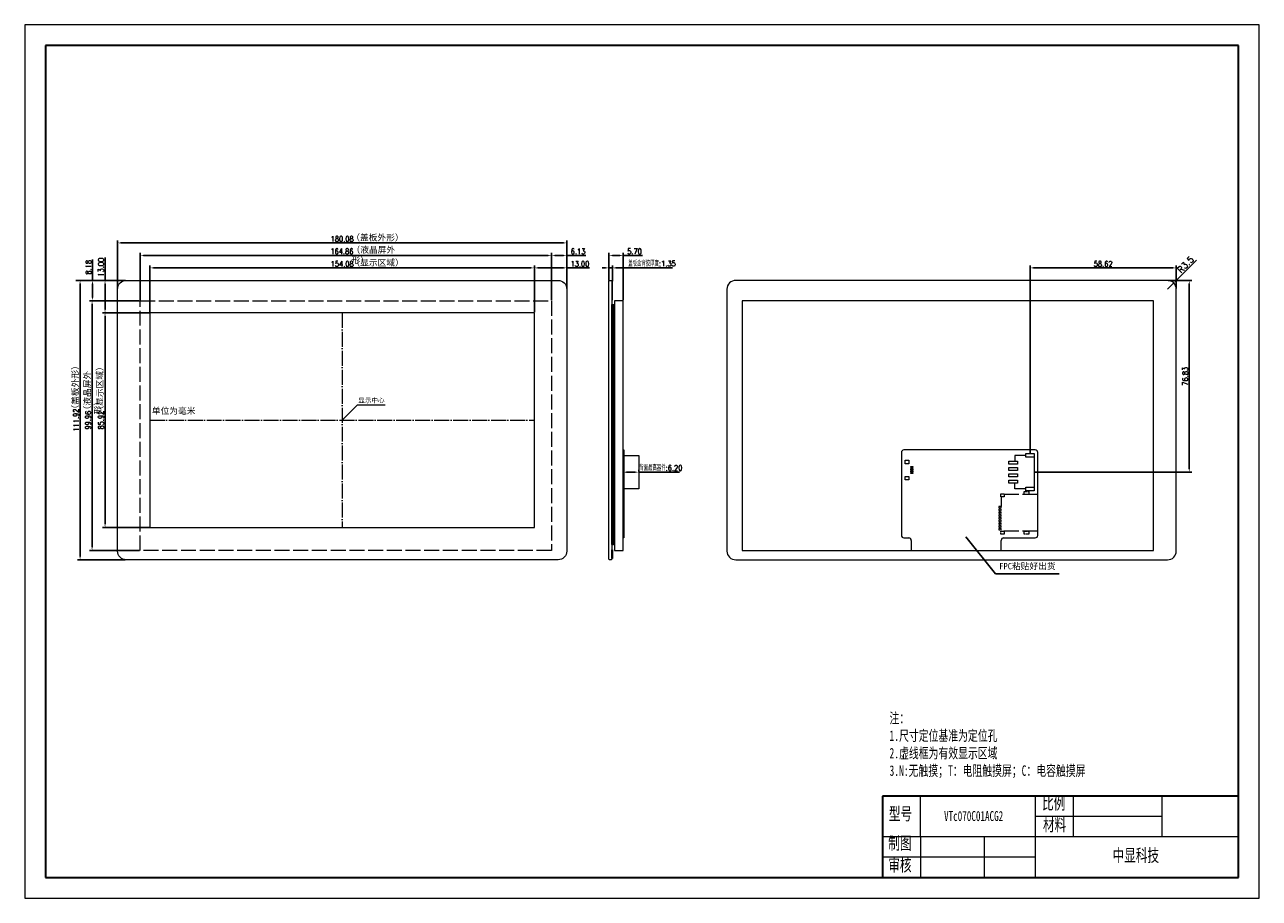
# Model space of a CAD drawing. Header units: millimetres. Extents: x 2633 to 3128, y -2709 to -2359.
import ezdxf

# ---------------------------------------------------------------- set-up
doc = ezdxf.new("R2010")
doc.units = ezdxf.units.MM
doc.header["$LTSCALE"] = 0.5
doc.header["$PDSIZE"] = -5
for name, pattern in [('ACAD_ISO02W100', [15, 12, -3]), ('ACAD_ISO04W100', [30, 24, -3, 0, -3]), ('CENTER2', [28.574999, 19.049999, -3.175, 3.175, -3.175])]:
    doc.linetypes.add(name, pattern=pattern)
doc.layers.get('0').update_dxf_attribs({"lineweight": 18})
doc.layers.get('Defpoints').update_dxf_attribs({"lineweight": 18})
doc.layers.add('AUDIT_I_260528170423-0', color=7, linetype='Continuous')
for name, color, linetype, lineweight in [('DIM（标注）', 3, 'Continuous', 18), ('thick', 7, 'Continuous', 30), ('thin', 7, 'Continuous', 18), ('标注', 7, 'Continuous', 18), ('粗实线层', 7, 'Continuous', 35), ('细实线层', 7, 'Continuous', 18), ('虚线', 7, 'ACAD_ISO02W100', 18)]:
    doc.layers.add(name, color=color, linetype=linetype, lineweight=lineweight)
doc.styles.add('ROMANS', font='romans.shx', dxfattribs={"width": 0.8, "bigfont": 'gbcbig.shx'})
doc.styles.get("Standard").update_dxf_attribs({"font": 'txt.shx', "bigfont": 'gbcbig.shx'})
doc.styles.add('TITLE', font='ARIAL.TTF')
doc.styles.add('宋体', font='SimSun.ttf')
doc.styles.add('机械字体', font='SimSun.ttf', dxfattribs={"width": 0.67})
doc.dimstyles.new('ISO-25', dxfattribs={"dimtxt": 2.5, "dimasz": 1.5, "dimexe": 1.25, "dimexo": 1, "dimtad": 1, "dimdec": 1, "dimdsep": 46, "dimtxsty": 'Standard', "dimcen": 2.5, "dimdle": 3, "dimadec": 0, "dimazin": 0, "dimtfac": 1, "dimtdec": 1, "dimtmove": 0, "dimatfit": 3, "dimfxl": 0, "dimarcsym": 0})
doc.dimstyles.new('ISO-25$0', dxfattribs={"dimscale": 0.8, "dimtxt": 2.75, "dimasz": 1.7, "dimexe": 1.25, "dimexo": 0.3, "dimtad": 1, "dimzin": 0, "dimdsep": 46, "dimtxsty": 'ROMANS', "dimcen": 2, "dimdle": 3.4, "dimclrd": 256, "dimclre": 256, "dimclrt": 256, "dimadec": 0, "dimazin": 0, "dimtfac": 1, "dimtmove": 0, "dimatfit": 3, "dimfxl": 0, "dimtolj": 1, "dimtzin": 0, "dimarcsym": 0})
doc.dimstyles.new('ISO-25$7', dxfattribs={"dimscale": 0.5, "dimtxt": 2.5, "dimasz": 2, "dimexe": 1.25, "dimexo": 0.625, "dimtad": 0, "dimdsep": 46, "dimtxsty": 'TITLE', "dimcen": 2.5, "dimdle": 4, "dimclrd": 256, "dimclre": 256, "dimclrt": 256, "dimadec": 0, "dimazin": 0, "dimtfac": 1, "dimtmove": 0, "dimatfit": 0, "dimfxl": 0, "dimtolj": 1, "dimarcsym": 0})

# ---------------------------------------------------------------- blocks, each defined once
blk = doc.blocks.new('*D9')
at = {"color": 0, "lineweight": -2, "ltscale": 0.5}
for p, q in [((3102.93, -2453.36), (3094.87, -2461.42)), ((3091.33, -2464.96), (3093.81, -2462.48))]:
    blk.add_line(p, q, dxfattribs=at)
at = {"color": 0, "ltscale": 0.5}
blk.add_solid([(3094.69, -2461.24), (3095.05, -2461.6), (3093.81, -2462.48)], dxfattribs=at)
at = {"layer": 'Defpoints', "color": 0, "ltscale": 0.5}
for p in [(3093.81, -2462.48), (3091.33, -2464.96)]:
    blk.add_point(p, dxfattribs=at)
at = {"color": 0, "lineweight": 0, "ltscale": 0.5, "insert": (3098.51, -2455.13), "char_height": 2.5, "attachment_point": 5, "rotation": 45}
blk.add_mtext('R3.5', dxfattribs=at)
blk = doc.blocks.new('*D3')
at = {"lineweight": -2, "ltscale": 0.5}
for p, q in [((2660.48, -2461.46), (2660.48, -2453.04)), ((2653.72, -2461.46), (2661.48, -2461.46)), ((2660.48, -2468.28), (2660.48, -2462.82)), ((2660.24, -2469.64), (2659.48, -2469.64))]:
    blk.add_line(p, q, dxfattribs=at)
at = {"ltscale": 0.5}
for points in [[(2660.25, -2462.82), (2660.7, -2462.82), (2660.48, -2461.46)], [(2660.25, -2468.28), (2660.7, -2468.28), (2660.48, -2469.64)]]:
    blk.add_solid(points, dxfattribs=at)
at = {"layer": 'Defpoints', "color": 0, "ltscale": 0.5}
for p in [(2653.48, -2461.46), (2660.48, -2461.46), (2660.48, -2469.64)]:
    blk.add_point(p, dxfattribs=at)
at = {"lineweight": 0, "ltscale": 0.5, "insert": (2658.88, -2456.22), "char_height": 2.2, "attachment_point": 5, "rotation": 90, "style": 'ROMANS'}
blk.add_mtext('\\A1;8.18', dxfattribs=at)
blk = doc.blocks.new('*D4')
at = {"lineweight": -2, "ltscale": 0.5}
for p, q in [((2665.48, -2461.46), (2665.48, -2452.31)), ((2661.06, -2461.46), (2666.48, -2461.46)), ((2665.48, -2473.1), (2665.48, -2462.82)), ((2668.02, -2474.46), (2664.48, -2474.46))]:
    blk.add_line(p, q, dxfattribs=at)
at = {"ltscale": 0.5}
for points in [[(2665.25, -2462.82), (2665.7, -2462.82), (2665.48, -2461.46)], [(2665.25, -2473.1), (2665.7, -2473.1), (2665.48, -2474.46)]]:
    blk.add_solid(points, dxfattribs=at)
at = {"layer": 'Defpoints', "color": 0, "ltscale": 0.5}
for p in [(2660.82, -2461.46), (2665.48, -2461.46), (2668.26, -2474.46)]:
    blk.add_point(p, dxfattribs=at)
at = {"lineweight": 0, "ltscale": 0.5, "insert": (2663.88, -2456.2), "char_height": 2.2, "attachment_point": 5, "rotation": 90, "style": 'ROMANS'}
blk.add_mtext('\\A1;13.00', dxfattribs=at)
blk = doc.blocks.new('*D5')
at = {"lineweight": -2, "ltscale": 0.5}
for p, q in [((2844.43, -2455.62), (2844.43, -2450.46)), ((2845.79, -2451.46), (2849.2, -2451.46)), ((2850.56, -2454.13), (2850.56, -2450.46)), ((2850.56, -2451.46), (2858.2, -2451.46))]:
    blk.add_line(p, q, dxfattribs=at)
at = {"ltscale": 0.5}
for points in [[(2845.79, -2451.23), (2845.79, -2451.68), (2844.43, -2451.46)], [(2849.2, -2451.23), (2849.2, -2451.68), (2850.56, -2451.46)]]:
    blk.add_solid(points, dxfattribs=at)
at = {"layer": 'Defpoints', "color": 0, "ltscale": 0.5}
for p in [(2850.56, -2451.46), (2844.43, -2455.86), (2850.56, -2454.37)]:
    blk.add_point(p, dxfattribs=at)
at = {"lineweight": 0, "ltscale": 0.5, "insert": (2855.06, -2449.86), "char_height": 2.2, "attachment_point": 5, "style": 'ROMANS'}
blk.add_mtext('\\A1;6.13', dxfattribs=at)
blk = doc.blocks.new('*D6')
at = {"lineweight": -2, "ltscale": 0.5}
for p, q in [((2837.56, -2459.96), (2837.56, -2455.46)), ((2838.92, -2456.46), (2849.2, -2456.46)), ((2850.56, -2458.31), (2850.56, -2455.46)), ((2850.56, -2456.46), (2859.71, -2456.46))]:
    blk.add_line(p, q, dxfattribs=at)
at = {"ltscale": 0.5}
for points in [[(2838.92, -2456.23), (2838.92, -2456.68), (2837.56, -2456.46)], [(2849.2, -2456.23), (2849.2, -2456.68), (2850.56, -2456.46)]]:
    blk.add_solid(points, dxfattribs=at)
at = {"layer": 'Defpoints', "color": 0, "ltscale": 0.5}
for p in [(2850.56, -2456.46), (2850.56, -2458.55), (2837.56, -2460.2)]:
    blk.add_point(p, dxfattribs=at)
at = {"lineweight": 0, "ltscale": 0.5, "insert": (2855.81, -2454.86), "char_height": 2.2, "attachment_point": 5, "style": 'ROMANS'}
blk.add_mtext('\\A1;13.00', dxfattribs=at)
blk = doc.blocks.new('*D10')
at = {"lineweight": -2, "ltscale": 0.5}
for p, q in [((2873.16, -2538.08), (2873.16, -2537.28)), ((2874.52, -2538.28), (2878, -2538.28)), ((2879.36, -2538.04), (2879.36, -2537.28)), ((2879.36, -2538.28), (2895.76, -2538.28))]:
    blk.add_line(p, q, dxfattribs=at)
at = {"ltscale": 0.5}
for points in [[(2874.52, -2538.06), (2874.52, -2538.51), (2873.16, -2538.28)], [(2878, -2538.06), (2878, -2538.51), (2879.36, -2538.28)]]:
    blk.add_solid(points, dxfattribs=at)
at = {"layer": 'Defpoints', "color": 0, "ltscale": 0.5}
for p in [(2873.16, -2538.32), (2879.36, -2538.28), (2879.36, -2538.28)]:
    blk.add_point(p, dxfattribs=at)
at = {"lineweight": 0, "ltscale": 0.5, "insert": (2888.24, -2536.6), "char_height": 2.2, "attachment_point": 5, "style": 'ROMANS'}
blk.add_mtext('\\A1;背面最高器件:6.20', dxfattribs=at)
blk = doc.blocks.new('*D11')
at = {"lineweight": -2, "ltscale": 0.5}
for p, q in [((2867.46, -2460.25), (2867.46, -2450.46)), ((2868.82, -2451.46), (2871.8, -2451.46)), ((2873.16, -2469.4), (2873.16, -2450.46)), ((2873.16, -2451.46), (2880.88, -2451.46))]:
    blk.add_line(p, q, dxfattribs=at)
at = {"ltscale": 0.5}
for points in [[(2868.82, -2451.23), (2868.82, -2451.68), (2867.46, -2451.46)], [(2871.8, -2451.23), (2871.8, -2451.68), (2873.16, -2451.46)]]:
    blk.add_solid(points, dxfattribs=at)
at = {"layer": 'Defpoints', "color": 0, "ltscale": 0.5}
for p in [(2873.16, -2451.46), (2867.46, -2460.49), (2873.16, -2469.64)]:
    blk.add_point(p, dxfattribs=at)
at = {"lineweight": 0, "ltscale": 0.5, "insert": (2877.7, -2449.86), "char_height": 2.2, "attachment_point": 5, "style": 'ROMANS'}
blk.add_mtext('\\A1;5.70', dxfattribs=at)
blk = doc.blocks.new('*D12')
at = {"lineweight": -2, "ltscale": 0.5}
for p, q in [((2866.1, -2456.46), (2864.74, -2456.46)), ((2867.46, -2461.42), (2867.46, -2455.46)), ((2867.46, -2456.46), (2868.81, -2456.46)), ((2868.81, -2461.72), (2868.81, -2455.46)), ((2870.17, -2456.46), (2892.85, -2456.46))]:
    blk.add_line(p, q, dxfattribs=at)
at = {"ltscale": 0.5}
for points in [[(2866.1, -2456.23), (2866.1, -2456.68), (2867.46, -2456.46)], [(2870.17, -2456.23), (2870.17, -2456.68), (2868.81, -2456.46)]]:
    blk.add_solid(points, dxfattribs=at)
at = {"layer": 'Defpoints', "color": 0, "ltscale": 0.5}
for p in [(2868.81, -2456.46), (2867.46, -2461.66), (2868.81, -2461.96)]:
    blk.add_point(p, dxfattribs=at)
at = {"lineweight": 0, "ltscale": 0.5, "insert": (2884.69, -2454.75), "char_height": 2.2, "attachment_point": 5, "style": 'ROMANS'}
blk.add_mtext('\\A1;盖板含背胶厚度:1.35', dxfattribs=at)
blk = doc.blocks.new('*D13')
at = {"lineweight": -2, "ltscale": 0.5}
for p, q in [((2673.74, -2461.46), (2654.48, -2461.46)), ((2655.48, -2572.02), (2655.48, -2462.82)), ((2673.74, -2573.38), (2654.48, -2573.38))]:
    blk.add_line(p, q, dxfattribs=at)
at = {"ltscale": 0.5}
for points in [[(2655.25, -2462.82), (2655.7, -2462.82), (2655.48, -2461.46)], [(2655.25, -2572.02), (2655.7, -2572.02), (2655.48, -2573.38)]]:
    blk.add_solid(points, dxfattribs=at)
at = {"layer": 'Defpoints', "color": 0, "ltscale": 0.5}
for p in [(2655.48, -2461.46), (2673.98, -2461.46), (2673.98, -2573.38)]:
    blk.add_point(p, dxfattribs=at)
at = {"lineweight": 0, "ltscale": 0.5, "insert": (2653.88, -2517.42), "char_height": 2.2, "attachment_point": 5, "rotation": 90, "style": 'ROMANS'}
blk.add_mtext('\\A1;111.92', dxfattribs=at)
blk = doc.blocks.new('*D14')
at = {"lineweight": -2, "ltscale": 0.5}
for p, q in [((2679.33, -2469.64), (2659.29, -2469.64)), ((2660.29, -2471), (2660.29, -2568.24)), ((2679.33, -2569.6), (2659.29, -2569.6))]:
    blk.add_line(p, q, dxfattribs=at)
at = {"ltscale": 0.5}
for points in [[(2660.06, -2471), (2660.51, -2471), (2660.29, -2469.64)], [(2660.06, -2568.24), (2660.51, -2568.24), (2660.29, -2569.6)]]:
    blk.add_solid(points, dxfattribs=at)
at = {"layer": 'Defpoints', "color": 0, "ltscale": 0.5}
for p in [(2679.57, -2469.64), (2660.29, -2569.6), (2679.57, -2569.6)]:
    blk.add_point(p, dxfattribs=at)
at = {"lineweight": 0, "ltscale": 0.5, "insert": (2658.69, -2517.45), "char_height": 2.2, "attachment_point": 5, "rotation": 90, "style": 'ROMANS'}
blk.add_mtext('\\A1;99.96', dxfattribs=at)
blk = doc.blocks.new('*D15')
at = {"lineweight": -2, "ltscale": 0.5}
for p, q in [((2670.48, -2464.72), (2670.48, -2445.46)), ((2671.84, -2446.46), (2849.2, -2446.46)), ((2850.56, -2464.72), (2850.56, -2445.46))]:
    blk.add_line(p, q, dxfattribs=at)
at = {"ltscale": 0.5}
for points in [[(2671.84, -2446.23), (2671.84, -2446.68), (2670.48, -2446.46)], [(2849.2, -2446.23), (2849.2, -2446.68), (2850.56, -2446.46)]]:
    blk.add_solid(points, dxfattribs=at)
at = {"layer": 'Defpoints', "color": 0, "ltscale": 0.5}
for p in [(2850.56, -2446.46), (2670.48, -2464.96), (2850.56, -2464.96)]:
    blk.add_point(p, dxfattribs=at)
at = {"lineweight": 0, "ltscale": 0.5, "insert": (2760.52, -2444.86), "char_height": 2.2, "attachment_point": 5, "style": 'ROMANS'}
blk.add_mtext('\\A1;180.08', dxfattribs=at)
blk = doc.blocks.new('*D16')
at = {"lineweight": -2, "ltscale": 0.5}
for p, q in [((2679.57, -2469.4), (2679.57, -2450.46)), ((2680.93, -2451.46), (2843.07, -2451.46)), ((2844.43, -2469.4), (2844.43, -2450.46))]:
    blk.add_line(p, q, dxfattribs=at)
at = {"ltscale": 0.5}
for points in [[(2680.93, -2451.23), (2680.93, -2451.68), (2679.57, -2451.46)], [(2843.07, -2451.23), (2843.07, -2451.68), (2844.43, -2451.46)]]:
    blk.add_solid(points, dxfattribs=at)
at = {"layer": 'Defpoints', "color": 0, "ltscale": 0.5}
for p in [(2844.43, -2451.46), (2679.57, -2469.64), (2844.43, -2469.64)]:
    blk.add_point(p, dxfattribs=at)
at = {"lineweight": 0, "ltscale": 0.5, "insert": (2760.42, -2449.86), "char_height": 2.2, "attachment_point": 5, "style": 'ROMANS'}
blk.add_mtext('\\A1;164.86', dxfattribs=at)
blk = doc.blocks.new('*X2')
at = {"layer": '粗实线层'}
for p, q in [((-287, 200), (-287, -200)), ((287, 200), (-287, 200)), ((287, -200), (287, 200)), ((-287, -200), (287, -200))]:
    blk.add_line(p, q, dxfattribs=at)
at = {"layer": '细实线层'}
for p, q in [((297, 210), (-297, 210)), ((-297, 210), (-297, -210)), ((297, -210), (297, 210)), ((-297, -210), (297, -210))]:
    blk.add_line(p, q, dxfattribs=at)
blk = doc.blocks.new('*D7')
at = {"lineweight": -2, "ltscale": 0.5}
for p, q in [((2683.48, -2474.22), (2683.48, -2455.46)), ((2684.84, -2456.46), (2836.2, -2456.46)), ((2837.56, -2474.22), (2837.56, -2455.46))]:
    blk.add_line(p, q, dxfattribs=at)
at = {"ltscale": 0.5}
for points in [[(2684.84, -2456.23), (2684.84, -2456.68), (2683.48, -2456.46)], [(2836.2, -2456.23), (2836.2, -2456.68), (2837.56, -2456.46)]]:
    blk.add_solid(points, dxfattribs=at)
at = {"layer": 'Defpoints', "color": 0, "ltscale": 0.5}
for p in [(2837.56, -2456.46), (2683.48, -2474.46), (2837.56, -2474.46)]:
    blk.add_point(p, dxfattribs=at)
at = {"lineweight": 0, "ltscale": 0.5, "insert": (2760.52, -2454.86), "char_height": 2.2, "attachment_point": 5, "style": 'ROMANS'}
blk.add_mtext('\\A1;154.08', dxfattribs=at)
blk = doc.blocks.new('*D8')
at = {"lineweight": -2, "ltscale": 0.5}
for p, q in [((2683.24, -2474.46), (2664.48, -2474.46)), ((2665.48, -2475.82), (2665.48, -2559.02)), ((2683.24, -2560.38), (2664.48, -2560.38))]:
    blk.add_line(p, q, dxfattribs=at)
at = {"ltscale": 0.5}
for points in [[(2665.25, -2475.82), (2665.7, -2475.82), (2665.48, -2474.46)], [(2665.25, -2559.02), (2665.7, -2559.02), (2665.48, -2560.38)]]:
    blk.add_solid(points, dxfattribs=at)
at = {"layer": 'Defpoints', "color": 0, "ltscale": 0.5}
for p in [(2683.48, -2474.46), (2665.48, -2560.38), (2683.48, -2560.38)]:
    blk.add_point(p, dxfattribs=at)
at = {"lineweight": 0, "ltscale": 0.5, "insert": (2663.88, -2517.42), "char_height": 2.2, "attachment_point": 5, "rotation": 90, "style": 'ROMANS'}
blk.add_mtext('\\A1;85.92', dxfattribs=at)
blk = doc.blocks.new('sd')
at = {"layer": '虚线', "lineweight": 0}
for p, q in [((-7.35, 0), (7.35, 0)), ((7.35, 0), (7.35, -14.5)), ((-7.35, 0), (-7.35, -13.25)), ((-6.45, -14.5), (-2.5, -14.5))]:
    blk.add_line(p, q, dxfattribs=at)
at = {"layer": '虚线', "lineweight": 0, "ltscale": 0.1}
for points in [[(-8.52, -3.51), (-7.38, -3.51), (-7.38, -5.29), (-8.52, -5.29)], [(7.38, -3.51), (8.52, -3.51), (8.52, -5.29), (7.38, -5.29)], [(-7.65, -13.35), (-6.45, -13.35), (-6.45, -14.65), (-7.65, -14.65)], [(-2.5, -15.5), (-2, -15.5), (-2, -14.5), (-2.5, -14.5)], [(-1.4, -15.5), (-0.9, -15.5), (-0.9, -14.5), (-1.4, -14.5)], [(-0.3, -15.5), (0.2, -15.5), (0.2, -14.5), (-0.3, -14.5)], [(0.8, -15.5), (1.3, -15.5), (1.3, -14.5), (0.8, -14.5)], [(1.9, -15.5), (2.4, -15.5), (2.4, -14.5), (1.9, -14.5)], [(3, -15.5), (3.5, -15.5), (3.5, -14.5), (3, -14.5)], [(4.1, -15.5), (4.6, -15.5), (4.6, -14.5), (4.1, -14.5)], [(5.2, -15.5), (5.7, -15.5), (5.7, -14.5), (5.2, -14.5)], [(6.3, -15.5), (6.8, -15.5), (6.8, -14.5), (6.3, -14.5)], [(7.35, -13.35), (8.55, -13.35), (8.55, -14.65), (7.35, -14.65)]]:
    blk.add_lwpolyline(points, close=True, dxfattribs=at)
blk = doc.blocks.new('*D17')
at = {"lineweight": -2, "ltscale": 0.5}
for p, q in [((3091.57, -2461.46), (3101.02, -2461.46)), ((3100.02, -2536.92), (3100.02, -2462.82)), ((3038.17, -2538.28), (3101.02, -2538.28))]:
    blk.add_line(p, q, dxfattribs=at)
at = {"ltscale": 0.5}
for points in [[(3099.8, -2462.82), (3100.25, -2462.82), (3100.02, -2461.46)], [(3099.8, -2536.92), (3100.25, -2536.92), (3100.02, -2538.28)]]:
    blk.add_solid(points, dxfattribs=at)
at = {"layer": 'Defpoints', "color": 0, "ltscale": 0.5}
for p in [(3091.33, -2461.46), (3100.02, -2461.46), (3037.93, -2538.28)]:
    blk.add_point(p, dxfattribs=at)
at = {"lineweight": 0, "ltscale": 0.5, "insert": (3098.42, -2499.87), "char_height": 2.2, "attachment_point": 5, "rotation": 90, "style": 'ROMANS'}
blk.add_mtext('\\A1;76.83', dxfattribs=at)
blk = doc.blocks.new('*D18')
at = {"lineweight": -2, "ltscale": 0.5}
for p, q in [((3036.21, -2530.59), (3036.21, -2455.46)), ((3037.57, -2456.46), (3093.47, -2456.46)), ((3094.83, -2464.72), (3094.83, -2455.46))]:
    blk.add_line(p, q, dxfattribs=at)
at = {"ltscale": 0.5}
for points in [[(3037.57, -2456.23), (3037.57, -2456.68), (3036.21, -2456.46)], [(3093.47, -2456.23), (3093.47, -2456.68), (3094.83, -2456.46)]]:
    blk.add_solid(points, dxfattribs=at)
at = {"layer": 'Defpoints', "color": 0, "ltscale": 0.5}
for p in [(3094.83, -2456.46), (3094.83, -2464.96), (3036.21, -2530.83)]:
    blk.add_point(p, dxfattribs=at)
at = {"lineweight": 0, "ltscale": 0.5, "insert": (3065.52, -2454.86), "char_height": 2.2, "attachment_point": 5, "style": 'ROMANS'}
blk.add_mtext('\\A1;58.62', dxfattribs=at)

msp = doc.modelspace()

# ---------------------------------------------------------------- linework, layer by layer
at = {"linetype": 'ACAD_ISO04W100', "lineweight": 0, "ltscale": 0.5}
for p, q in [((2760.517, -2474.457), (2760.517, -2560.377)), ((2683.412, -2517.417), (2837.622, -2517.417))]:
    msp.add_line(p, q, dxfattribs=at)
at = {"lineweight": 0}
for p, q in [((2760.517, -2517.417), (2766.682, -2511.258)), ((2766.682, -2511.258), (2777.759, -2511.258)), ((2984.634, -2530.397), (2984.634, -2563.587)), ((3038.334, -2529.397), (2985.634, -2529.397)), ((3030.122, -2531.584), (3030.122, -2533.934)), ((3034.509, -2531.584), (3030.122, -2531.584)), ((3037.935, -2544.234), (3037.935, -2532.334)), ((3039.334, -2563.587), (3039.334, -2530.397)), ((3030.082, -2544.984), (3030.082, -2542.634)), ((3034.509, -2544.984), (3030.082, -2544.984)), ((2985.634, -2564.587), (2987.634, -2564.587)), ((2988.634, -2565.587), (2988.634, -2569.597)), ((3024.634, -2569.597), (3024.634, -2565.587)), ((3025.634, -2564.587), (3038.334, -2564.587)), ((2992.345, -2684.304), (2992.345, -2667.993))]:
    msp.add_line(p, q, dxfattribs=at)
msp.add_line((2977.054, -2667.993), (2977.054, -2700.614))
at = {"lineweight": 0, "ltscale": 0.5}
for points in [[(2868.556, -2469.457), (2868.806, -2469.457), (2868.806, -2461.957), (2868.556, -2461.957)], [(2869.706, -2569.597), (2873.156, -2569.597), (2873.156, -2469.637), (2869.706, -2469.637)], [(2873.156, -2529.397), (2873.456, -2529.397), (2873.456, -2564.587), (2873.156, -2564.587)], [(2873.456, -2531.584), (2879.356, -2531.584), (2879.356, -2544.984), (2873.456, -2544.984)], [(2868.556, -2569.377), (2868.806, -2569.377), (2868.806, -2572.877), (2868.556, -2572.877)]]:
    msp.add_lwpolyline(points, close=True, dxfattribs=at)
at = {"color": 1, "linetype": 'ACAD_ISO02W100', "lineweight": 0}
msp.add_lwpolyline([(2679.567, -2469.637), (2844.427, -2469.637), (2844.427, -2569.597), (2679.567, -2569.597)], close=True, dxfattribs=at)
at = {"lineweight": 0}
for points in [[(3085.744, -2469.637), (2920.884, -2469.637), (2920.884, -2569.597), (3085.744, -2569.597)], [(2986.119, -2533.487), (2987.689, -2533.487), (2987.689, -2534.887), (2986.119, -2534.887)], [(3037.909, -2532.334), (3034.509, -2532.334), (3034.509, -2530.834), (3037.909, -2530.834)], [(2988.394, -2536.047), (2989.294, -2536.047), (2989.294, -2536.327), (2988.394, -2536.327)], [(2988.394, -2536.547), (2989.294, -2536.547), (2989.294, -2536.827), (2988.394, -2536.827)], [(2988.394, -2537.047), (2989.294, -2537.047), (2989.294, -2537.327), (2988.394, -2537.327)], [(2988.394, -2537.547), (2989.294, -2537.547), (2989.294, -2537.827), (2988.394, -2537.827)], [(2988.394, -2538.047), (2989.294, -2538.047), (2989.294, -2538.327), (2988.394, -2538.327)], [(3031.209, -2535.134), (3027.709, -2535.134), (3027.709, -2533.934), (3031.209, -2533.934)], [(3031.209, -2537.634), (3027.709, -2537.634), (3027.709, -2536.434), (3031.209, -2536.434)], [(2986.119, -2539.987), (2987.689, -2539.987), (2987.689, -2541.387), (2986.119, -2541.387)], [(2988.394, -2538.547), (2989.294, -2538.547), (2989.294, -2538.827), (2988.394, -2538.827)], [(3031.209, -2540.134), (3027.709, -2540.134), (3027.709, -2538.934), (3031.209, -2538.934)], [(3031.209, -2542.634), (3027.709, -2542.634), (3027.709, -2541.434), (3031.209, -2541.434)], [(3037.909, -2545.734), (3034.509, -2545.734), (3034.509, -2544.234), (3037.909, -2544.234)]]:
    msp.add_lwpolyline(points, close=True, dxfattribs=at)
for centre, start, end in [((2985.634, -2530.397), 90, 180), ((3038.334, -2530.397), 360, 90), ((2985.634, -2563.587), 180, 270), ((2987.634, -2565.587), 360, 90), ((3025.634, -2565.587), 90, 180), ((3038.334, -2563.587), 270, 0)]:
    msp.add_arc(centre, 1, start, end, dxfattribs=at)
at = {"layer": 'AUDIT_I_260528170423-0', "lineweight": 0}
msp.add_line((2868.756, -2567.216), (2869.306, -2567.216), dxfattribs=at)
for points in [[(2673.977, -2461.457), (2847.057, -2461.457, -0.4142136), (2850.557, -2464.957), (2850.557, -2569.877, -0.4142136), (2847.057, -2573.377), (2673.977, -2573.377, -0.4142136), (2670.477, -2569.877), (2670.477, -2464.957, -0.4142136)], [(3091.334, -2461.457), (2918.254, -2461.457, 0.4142136), (2914.754, -2464.957), (2914.754, -2569.877, 0.4142136), (2918.254, -2573.377), (3091.334, -2573.377, 0.4142136), (3094.834, -2569.877), (3094.834, -2464.957, 0.4142136)]]:
    msp.add_lwpolyline(points, format="xyb", close=True, dxfattribs=at)
for points in [[(2867.656, -2461.457), (2868.356, -2461.457), (2868.556, -2461.657), (2868.556, -2573.177), (2868.356, -2573.377), (2867.656, -2573.377), (2867.456, -2573.177), (2867.456, -2461.657)], [(2868.756, -2567.216), (2868.756, -2471.157), (2869.456, -2471.157), (2869.456, -2567.216)], [(2869.706, -2566.916), (2869.456, -2566.916), (2869.456, -2471.457), (2869.706, -2471.458)], [(2837.557, -2474.457), (2683.477, -2474.457), (2683.477, -2560.377), (2837.557, -2560.377)]]:
    msp.add_lwpolyline(points, close=True, dxfattribs=at)
at = {"layer": 'AUDIT_I_260528170423-0', "lineweight": 0, "ltscale": 0.5}
msp.add_lwpolyline([(2868.556, -2471.157), (2868.756, -2471.157), (2868.756, -2567.216), (2868.556, -2567.216)], close=True, dxfattribs=at)
at = {"layer": 'thick'}
for p, q in [((3119.772, -2667.993), (2977.054, -2667.993)), ((2977.054, -2667.993), (2977.054, -2700.614)), ((2977.054, -2667.993), (2977.054, -2700.614)), ((3119.772, -2700.614), (3119.772, -2667.993)), ((2977.054, -2700.614), (3119.772, -2700.614))]:
    msp.add_line(p, q, dxfattribs=at)
at = {"layer": 'thin'}
for p, q in [((3038.219, -2667.993), (3038.219, -2700.614)), ((3053.51, -2667.993), (3053.51, -2684.304)), ((3089.189, -2684.304), (3089.189, -2667.993)), ((3089.189, -2676.148), (3038.219, -2676.148)), ((3119.772, -2684.304), (2977.054, -2684.304)), ((2992.345, -2684.304), (2992.345, -2700.614)), ((3017.83, -2684.304), (3017.83, -2700.614)), ((3038.219, -2692.459), (2977.054, -2692.459))]:
    msp.add_line(p, q, dxfattribs=at)

# ---------------------------------------------------------------- block references
at = {"layer": '粗实线层', "lineweight": 0, "xscale": 0.8330397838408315, "yscale": 0.8330397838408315, "zscale": 0.8330397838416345}
msp.add_blockref('*X2', (2880.689, -2534.006), dxfattribs=at)
at = {"layer": '虚线', "lineweight": 0, "rotation": 270}
msp.add_blockref('sd', (3039.192, -2554.562), dxfattribs=at)

# ---------------------------------------------------------------- texts
at = {"color": 1, "lineweight": 0, "char_height": 2.5, "width": 22.80135, "attachment_point": 1}
for s, insert in [('{\\fSimSun|b0|i0|c134|p49;（盖板外形）}', (2764.165, -2443.066)), ('{\\fSimSun|b0|i0|c134|p49;（液晶屏外形）}', (2764.246, -2447.97)), ('{\\fSimSun|b0|i0|c134|p49;（显示区域）}', (2764.222, -2453.123))]:
    msp.add_mtext(s, dxfattribs=dict(at, insert=insert))
at = {"color": 1, "lineweight": 0, "char_height": 2.5, "width": 22.80135, "attachment_point": 1, "rotation": 90}
for s, insert in [('{\\fSimSun|b0|i0|c134|p49;（液晶屏外形）}', (2657.08, -2515.175)), ('{\\fSimSun|b0|i0|c134|p49;（盖板外形）}', (2652.282, -2514.822)), ('{\\fSimSun|b0|i0|c134|p49;（显示区域）}', (2662.11, -2515.226))]:
    msp.add_mtext(s, dxfattribs=dict(at, insert=insert))
at = {"lineweight": 0, "attachment_point": 1}
for s, insert, char_height, width in [('{\\fSimSun|b0|i0|c134|p49;显示中心}', (2766.999, -2508.593), 1.875, 16.30181), ('{\\fSimSun|b0|i0|c134|p49;单位为毫米}', (2684.231, -2512.463), 2.5, 23.85602)]:
    msp.add_mtext(s, dxfattribs=dict(at, insert=insert, char_height=char_height, width=width))
at = {"layer": 'DIM（标注）', "color": 7, "linetype": 'CENTER2', "lineweight": 0, "insert": (3023.873, -2574.674), "char_height": 2.5, "width": 29.54665, "attachment_point": 1, "style": '宋体'}
msp.add_mtext('{\\fSimSun|b0|i0|c134|p1;\\C0;FPC粘贴好出货}', dxfattribs=at)
at = {"layer": 'thick', "lineweight": 0, "insert": (2979.885, -2634.672), "char_height": 4.20508, "width": 100.81332, "attachment_point": 1, "style": '机械字体'}
msp.add_mtext('注：\\P1.尺寸定位基准为定位孔\\P2.虚线框为有效显示区域\\P3.N:无触摸；T：电阻触摸屏；C：电容触摸屏', dxfattribs=at)
at = {"layer": 'thick', "attachment_point": 1, "style": '机械字体'}
for s, insert, char_height, width in [('型号', (2979.624, -2672.518), 5.0971, 12.94837), ('比例', (3041.055, -2668.232), 5.0971, 12.94837), ('VTc070C01ACG2', (3001.755, -2673.995), 4, 28.39311), ('材料', (3041.39, -2676.937), 5.0971, 12.94837), ('制图', (2979.397, -2684.304), 5.0971, 12.94837), ('中显科技', (3069.286, -2689.201), 5.0971, 28.36201), ('审核', (2979.397, -2693.009), 5.0971, 12.94837)]:
    msp.add_mtext(s, dxfattribs=dict(at, insert=insert, char_height=char_height, width=width))

# ---------------------------------------------------------------- dimensions: what is measured, and where the dimension line sits
at = {"lineweight": 0, "ltscale": 0.5}
for base, p1, p2, picture, middle in [((2850.557, -2446.457), (2670.477, -2464.957), (2850.557, -2464.957), '*D15', (2760.517, -2444.857)), ((2850.557, -2451.457), (2844.427, -2455.859), (2850.557, -2454.371), '*D5', (2855.057, -2449.857)), ((2873.156, -2451.457), (2867.456, -2460.491), (2873.156, -2469.637), '*D11', (2877.698, -2449.857)), ((2837.557, -2456.457), (2683.477, -2474.457), (2837.557, -2474.457), '*D7', (2760.517, -2454.857)), ((3094.8343, -2456.4565), (3036.2094, -2530.8335), (3094.8343, -2464.9565), '*D18', (3065.5219, -2454.8565))]:
    dim = msp.add_linear_dim(base=base, p1=p1, p2=p2, dimstyle='ISO-25$0', dxfattribs=at)
    dim.commit()
    dim.dimension.update_dxf_attribs({"geometry": picture, "text_midpoint": middle})
for base, p1, p2, picture, middle in [((2844.427, -2451.457), (2679.567, -2469.637), (2844.427, -2469.637), '*D16', (2760.423, -2451.457)), ((2850.557, -2456.457), (2837.557, -2460.203), (2850.557, -2458.548), '*D6', (2855.812, -2456.457))]:
    dim = msp.add_linear_dim(base=base, p1=p1, p2=p2, dimstyle='ISO-25$0', dxfattribs=at)
    dim.commit()
    dim.dimension.update_dxf_attribs({"geometry": picture, "text_midpoint": middle, "dimtype": 160})
for base, p1, p2, picture, middle in [((2660.477, -2461.457), (2660.477, -2469.637), (2653.475, -2461.457), '*D3', (2660.477, -2456.22)), ((2665.477, -2461.457), (2668.258, -2474.457), (2660.824, -2461.457), '*D4', (2665.477, -2456.202)), ((2660.287, -2569.597), (2679.567, -2469.637), (2679.567, -2569.597), '*D14', (2660.287, -2517.445))]:
    dim = msp.add_linear_dim(base=base, p1=p1, p2=p2, angle=90, dimstyle='ISO-25$0', dxfattribs=at)
    dim.commit()
    dim.dimension.update_dxf_attribs({"geometry": picture, "text_midpoint": middle, "dimtype": 160})
dim = msp.add_linear_dim(base=(2868.806, -2456.457), p1=(2867.456, -2461.657), p2=(2868.806, -2461.957), text='盖板含背胶厚度:<>', dimstyle='ISO-25$0', dxfattribs=at)
dim.commit()
dim.dimension.update_dxf_attribs({"geometry": '*D12', "text_midpoint": (2884.687, -2456.457), "dimtype": 160})
dim = msp.add_radius_dim(center=(3091.334, -2464.957), mpoint=(3093.809, -2462.482), dimstyle='ISO-25', dxfattribs=at)
dim.commit()
dim.dimension.update_dxf_attribs({"geometry": '*D9', "text_midpoint": (3099.834, -2456.457), "dimtype": 164})
for base, p1, p2, picture, middle in [((2655.477, -2461.457), (2673.977, -2573.377), (2673.977, -2461.457), '*D13', (2653.877, -2517.417)), ((3100.024, -2461.457), (3037.935, -2538.284), (3091.334, -2461.457), '*D17', (3098.424, -2499.87)), ((2665.477, -2560.377), (2683.477, -2474.457), (2683.477, -2560.377), '*D8', (2663.877, -2517.417))]:
    dim = msp.add_linear_dim(base=base, p1=p1, p2=p2, angle=90, dimstyle='ISO-25$0', dxfattribs=at)
    dim.commit()
    dim.dimension.update_dxf_attribs({"geometry": picture, "text_midpoint": middle})
dim = msp.add_linear_dim(base=(2879.356, -2538.284), p1=(2873.156, -2538.318), p2=(2879.356, -2538.284), text='背面最高器件:<>', dimstyle='ISO-25$0', dxfattribs=at)
dim.commit()
dim.dimension.update_dxf_attribs({"geometry": '*D10', "text_midpoint": (2888.237, -2536.599)})

# ---------------------------------------------------------------- leaders
at = {"layer": '标注', "lineweight": 0}
msp.add_leader([(3010.497, -2564.177), (3022.425, -2579.033), (3047.838, -2579.033)], dimstyle='ISO-25$7', override={"dimgap": 0.625, "dimtad": 0}, dxfattribs=at)

doc.saveas('drawing.dxf')
